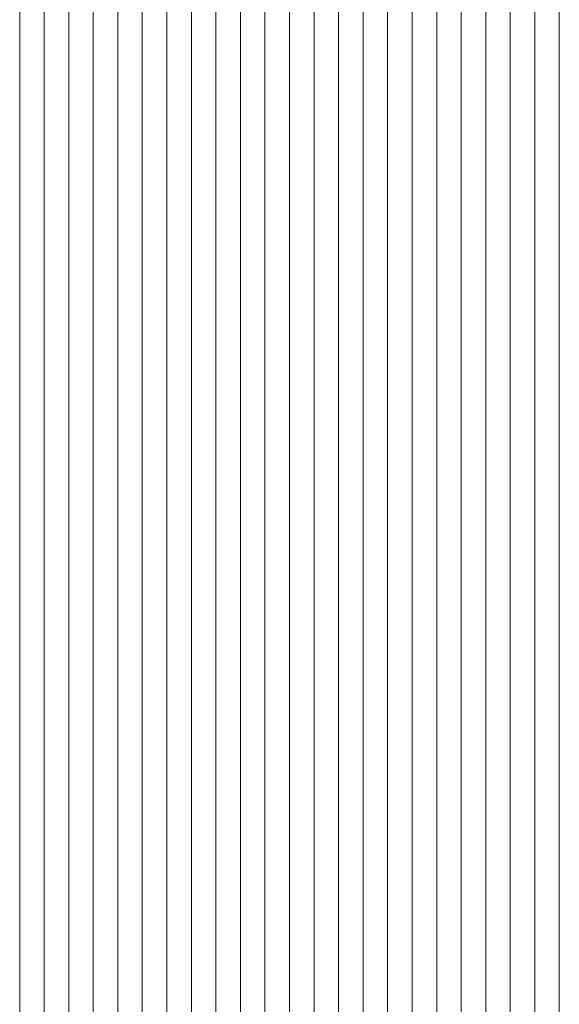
# Model space of a CAD drawing. Header units: millimetres. Extents: x 100377 to 139599, y -1988 to 13993.
# Tile 3 of 53: x 103262 to 105462, y 1957 to 5969. Entities that reach past the tile are written whole.
import ezdxf

# ---------------------------------------------------------------- set-up
doc = ezdxf.new("R2010")
doc.units = ezdxf.units.MM
doc.header["$MEASUREMENT"] = 0
doc.layers.add('Nowe_0_Nr_pióra__2', color=251, linetype='Continuous', lineweight=13)

# ---------------------------------------------------------------- blocks, each defined once
blk = doc.blocks.new('*X2')
at = {"layer": 'Nowe_0_Nr_pióra__2', "color": 251, "linetype": 'Continuous', "lineweight": 13}
for p, q in [((103262.4, 6037), (103262.4, 5787)), ((103262.4, 6037), (103262.4, 5787)), ((103362.4, 6037), (103362.4, 5787)), ((103362.4, 6037), (103362.4, 5787)), ((103462.4, 6037), (103462.4, 5787)), ((103462.4, 6037), (103462.4, 5787)), ((103562.4, 6037), (103562.4, 5787)), ((103562.4, 6037), (103562.4, 5787)), ((103662.4, 6037), (103662.4, 5787)), ((103662.4, 6037), (103662.4, 5787)), ((103762.4, 6037), (103762.4, 5787)), ((103762.4, 6037), (103762.4, 5787)), ((103862.4, 6037), (103862.4, 5787)), ((103862.4, 6037), (103862.4, 5787)), ((103962.4, 6037), (103962.4, 5787)), ((103962.4, 6037), (103962.4, 5787)), ((104062.4, 6037), (104062.4, 5787)), ((104062.4, 6037), (104062.4, 5787)), ((104162.4, 6037), (104162.4, 5787)), ((104162.4, 6037), (104162.4, 5787)), ((104262.4, 6037), (104262.4, 5787)), ((104262.4, 6037), (104262.4, 5787)), ((104362.4, 6037), (104362.4, 5787)), ((104362.4, 6037), (104362.4, 5787)), ((104462.4, 6037), (104462.4, 5787)), ((104462.4, 6037), (104462.4, 5787)), ((104562.4, 6037), (104562.4, 5787)), ((104562.4, 6037), (104562.4, 5787)), ((104662.4, 6037), (104662.4, 5787)), ((104662.4, 6037), (104662.4, 5787)), ((104762.4, 6037), (104762.4, 5787)), ((104762.4, 6037), (104762.4, 5787)), ((104862.4, 6037), (104862.4, 5787)), ((104862.4, 6037), (104862.4, 5787)), ((104962.4, 6037), (104962.4, 5787)), ((104962.4, 6037), (104962.4, 5787)), ((105062.4, 6037), (105062.4, 5787)), ((105062.4, 6037), (105062.4, 5787)), ((105162.4, 6037), (105162.4, 5787)), ((105162.4, 6037), (105162.4, 5787)), ((105262.4, 6037), (105262.4, 5787)), ((105262.4, 6037), (105262.4, 5787)), ((105362.4, 6037), (105362.4, 5787)), ((105362.4, 6037), (105362.4, 5787)), ((105462.4, 6037), (105462.4, 5787)), ((105462.4, 6037), (105462.4, 5787)), ((103262.4, 5787), (103262.4, 5537)), ((103262.4, 5787), (103262.4, 5537)), ((103362.4, 5787), (103362.4, 5537)), ((103362.4, 5787), (103362.4, 5537)), ((103462.4, 5787), (103462.4, 5537)), ((103462.4, 5787), (103462.4, 5537)), ((103562.4, 5787), (103562.4, 5537)), ((103562.4, 5787), (103562.4, 5537)), ((103662.4, 5787), (103662.4, 5537)), ((103662.4, 5787), (103662.4, 5537)), ((103762.4, 5787), (103762.4, 5537)), ((103762.4, 5787), (103762.4, 5537)), ((103862.4, 5787), (103862.4, 5537)), ((103862.4, 5787), (103862.4, 5537)), ((103962.4, 5787), (103962.4, 5537)), ((103962.4, 5787), (103962.4, 5537)), ((104062.4, 5787), (104062.4, 5537)), ((104062.4, 5787), (104062.4, 5537)), ((104162.4, 5787), (104162.4, 5537)), ((104162.4, 5787), (104162.4, 5537)), ((104262.4, 5787), (104262.4, 5537)), ((104262.4, 5787), (104262.4, 5537)), ((104362.4, 5787), (104362.4, 5537)), ((104362.4, 5787), (104362.4, 5537)), ((104462.4, 5787), (104462.4, 5537)), ((104462.4, 5787), (104462.4, 5537)), ((104562.4, 5787), (104562.4, 5537)), ((104562.4, 5787), (104562.4, 5537)), ((104662.4, 5787), (104662.4, 5537)), ((104662.4, 5787), (104662.4, 5537)), ((104762.4, 5787), (104762.4, 5537)), ((104762.4, 5787), (104762.4, 5537)), ((104862.4, 5787), (104862.4, 5537)), ((104862.4, 5787), (104862.4, 5537)), ((104962.4, 5787), (104962.4, 5537)), ((104962.4, 5787), (104962.4, 5537)), ((105062.4, 5787), (105062.4, 5537)), ((105062.4, 5787), (105062.4, 5537)), ((105162.4, 5787), (105162.4, 5537)), ((105162.4, 5787), (105162.4, 5537)), ((105262.4, 5787), (105262.4, 5537)), ((105262.4, 5787), (105262.4, 5537)), ((105362.4, 5787), (105362.4, 5537)), ((105362.4, 5787), (105362.4, 5537)), ((105462.4, 5787), (105462.4, 5537)), ((105462.4, 5787), (105462.4, 5537)), ((103262.4, 5537), (103262.4, 5287)), ((103262.4, 5537), (103262.4, 5287)), ((103362.4, 5537), (103362.4, 5287)), ((103362.4, 5537), (103362.4, 5287)), ((103462.4, 5537), (103462.4, 5287)), ((103462.4, 5537), (103462.4, 5287)), ((103562.4, 5537), (103562.4, 5287)), ((103562.4, 5537), (103562.4, 5287)), ((103662.4, 5537), (103662.4, 5287)), ((103662.4, 5537), (103662.4, 5287)), ((103762.4, 5537), (103762.4, 5287)), ((103762.4, 5537), (103762.4, 5287)), ((103862.4, 5537), (103862.4, 5287)), ((103862.4, 5537), (103862.4, 5287)), ((103962.4, 5537), (103962.4, 5287)), ((103962.4, 5537), (103962.4, 5287)), ((104062.4, 5537), (104062.4, 5287)), ((104062.4, 5537), (104062.4, 5287)), ((104162.4, 5537), (104162.4, 5287)), ((104162.4, 5537), (104162.4, 5287)), ((104262.4, 5537), (104262.4, 5287)), ((104262.4, 5537), (104262.4, 5287)), ((104362.4, 5537), (104362.4, 5287)), ((104362.4, 5537), (104362.4, 5287)), ((104462.4, 5537), (104462.4, 5287)), ((104462.4, 5537), (104462.4, 5287)), ((104562.4, 5537), (104562.4, 5287)), ((104562.4, 5537), (104562.4, 5287)), ((104662.4, 5537), (104662.4, 5287)), ((104662.4, 5537), (104662.4, 5287)), ((104762.4, 5537), (104762.4, 5287)), ((104762.4, 5537), (104762.4, 5287)), ((104862.4, 5537), (104862.4, 5287)), ((104862.4, 5537), (104862.4, 5287)), ((104962.4, 5537), (104962.4, 5287)), ((104962.4, 5537), (104962.4, 5287)), ((105062.4, 5537), (105062.4, 5287)), ((105062.4, 5537), (105062.4, 5287)), ((105162.4, 5537), (105162.4, 5287)), ((105162.4, 5537), (105162.4, 5287)), ((105262.4, 5537), (105262.4, 5287)), ((105262.4, 5537), (105262.4, 5287)), ((105362.4, 5537), (105362.4, 5287)), ((105362.4, 5537), (105362.4, 5287)), ((105462.4, 5537), (105462.4, 5287)), ((105462.4, 5537), (105462.4, 5287)), ((103262.4, 5287), (103262.4, 5037)), ((103262.4, 5287), (103262.4, 5037)), ((103362.4, 5287), (103362.4, 5037)), ((103362.4, 5287), (103362.4, 5037)), ((103462.4, 5287), (103462.4, 5037)), ((103462.4, 5287), (103462.4, 5037)), ((103562.4, 5287), (103562.4, 5037)), ((103562.4, 5287), (103562.4, 5037)), ((103662.4, 5287), (103662.4, 5037)), ((103662.4, 5287), (103662.4, 5037)), ((103762.4, 5287), (103762.4, 5037)), ((103762.4, 5287), (103762.4, 5037)), ((103862.4, 5287), (103862.4, 5037)), ((103862.4, 5287), (103862.4, 5037)), ((103962.4, 5287), (103962.4, 5037)), ((103962.4, 5287), (103962.4, 5037)), ((104062.4, 5287), (104062.4, 5037)), ((104062.4, 5287), (104062.4, 5037)), ((104162.4, 5287), (104162.4, 5037)), ((104162.4, 5287), (104162.4, 5037)), ((104262.4, 5287), (104262.4, 5037)), ((104262.4, 5287), (104262.4, 5037)), ((104362.4, 5287), (104362.4, 5037)), ((104362.4, 5287), (104362.4, 5037)), ((104462.4, 5287), (104462.4, 5037)), ((104462.4, 5287), (104462.4, 5037)), ((104562.4, 5287), (104562.4, 5037)), ((104562.4, 5287), (104562.4, 5037)), ((104662.4, 5287), (104662.4, 5037)), ((104662.4, 5287), (104662.4, 5037)), ((104762.4, 5287), (104762.4, 5037)), ((104762.4, 5287), (104762.4, 5037)), ((104862.4, 5287), (104862.4, 5037)), ((104862.4, 5287), (104862.4, 5037)), ((104962.4, 5287), (104962.4, 5037)), ((104962.4, 5287), (104962.4, 5037)), ((105062.4, 5287), (105062.4, 5037)), ((105062.4, 5287), (105062.4, 5037)), ((105162.4, 5287), (105162.4, 5037)), ((105162.4, 5287), (105162.4, 5037)), ((105262.4, 5287), (105262.4, 5037)), ((105262.4, 5287), (105262.4, 5037)), ((105362.4, 5287), (105362.4, 5037)), ((105362.4, 5287), (105362.4, 5037)), ((105462.4, 5287), (105462.4, 5037)), ((105462.4, 5287), (105462.4, 5037)), ((103262.4, 5037), (103262.4, 4787)), ((103262.4, 5037), (103262.4, 4787)), ((103362.4, 5037), (103362.4, 4787)), ((103362.4, 5037), (103362.4, 4787)), ((103462.4, 5037), (103462.4, 4787)), ((103462.4, 5037), (103462.4, 4787)), ((103562.4, 5037), (103562.4, 4787)), ((103562.4, 5037), (103562.4, 4787)), ((103662.4, 5037), (103662.4, 4787)), ((103662.4, 5037), (103662.4, 4787)), ((103762.4, 5037), (103762.4, 4787)), ((103762.4, 5037), (103762.4, 4787)), ((103862.4, 5037), (103862.4, 4787)), ((103862.4, 5037), (103862.4, 4787)), ((103962.4, 5037), (103962.4, 4787)), ((103962.4, 5037), (103962.4, 4787)), ((104062.4, 5037), (104062.4, 4787)), ((104062.4, 5037), (104062.4, 4787)), ((104162.4, 5037), (104162.4, 4787)), ((104162.4, 5037), (104162.4, 4787)), ((104262.4, 5037), (104262.4, 4787)), ((104262.4, 5037), (104262.4, 4787)), ((104362.4, 5037), (104362.4, 4787)), ((104362.4, 5037), (104362.4, 4787)), ((104462.4, 5037), (104462.4, 4787)), ((104462.4, 5037), (104462.4, 4787)), ((104562.4, 5037), (104562.4, 4787)), ((104562.4, 5037), (104562.4, 4787)), ((104662.4, 5037), (104662.4, 4787)), ((104662.4, 5037), (104662.4, 4787)), ((104762.4, 5037), (104762.4, 4787)), ((104762.4, 5037), (104762.4, 4787)), ((104862.4, 5037), (104862.4, 4787)), ((104862.4, 5037), (104862.4, 4787)), ((104962.4, 5037), (104962.4, 4787)), ((104962.4, 5037), (104962.4, 4787)), ((105062.4, 5037), (105062.4, 4787)), ((105062.4, 5037), (105062.4, 4787)), ((105162.4, 5037), (105162.4, 4787)), ((105162.4, 5037), (105162.4, 4787)), ((105262.4, 5037), (105262.4, 4787)), ((105262.4, 5037), (105262.4, 4787)), ((105362.4, 5037), (105362.4, 4787)), ((105362.4, 5037), (105362.4, 4787)), ((105462.4, 5037), (105462.4, 4787)), ((105462.4, 5037), (105462.4, 4787)), ((103262.4, 4787), (103262.4, 4537)), ((103262.4, 4787), (103262.4, 4537)), ((103362.4, 4787), (103362.4, 4537)), ((103362.4, 4787), (103362.4, 4537)), ((103462.4, 4787), (103462.4, 4537)), ((103462.4, 4787), (103462.4, 4537)), ((103562.4, 4787), (103562.4, 4537)), ((103562.4, 4787), (103562.4, 4537)), ((103662.4, 4787), (103662.4, 4537)), ((103662.4, 4787), (103662.4, 4537)), ((103762.4, 4787), (103762.4, 4537)), ((103762.4, 4787), (103762.4, 4537)), ((103862.4, 4787), (103862.4, 4537)), ((103862.4, 4787), (103862.4, 4537)), ((103962.4, 4787), (103962.4, 4537)), ((103962.4, 4787), (103962.4, 4537)), ((104062.4, 4787), (104062.4, 4537)), ((104062.4, 4787), (104062.4, 4537)), ((104162.4, 4787), (104162.4, 4537)), ((104162.4, 4787), (104162.4, 4537)), ((104262.4, 4787), (104262.4, 4537)), ((104262.4, 4787), (104262.4, 4537)), ((104362.4, 4787), (104362.4, 4537)), ((104362.4, 4787), (104362.4, 4537)), ((104462.4, 4787), (104462.4, 4537)), ((104462.4, 4787), (104462.4, 4537)), ((104562.4, 4787), (104562.4, 4537)), ((104562.4, 4787), (104562.4, 4537)), ((104662.4, 4787), (104662.4, 4537)), ((104662.4, 4787), (104662.4, 4537)), ((104762.4, 4787), (104762.4, 4537)), ((104762.4, 4787), (104762.4, 4537)), ((104862.4, 4787), (104862.4, 4537)), ((104862.4, 4787), (104862.4, 4537)), ((104962.4, 4787), (104962.4, 4537)), ((104962.4, 4787), (104962.4, 4537)), ((105062.4, 4787), (105062.4, 4537)), ((105062.4, 4787), (105062.4, 4537)), ((105162.4, 4787), (105162.4, 4537)), ((105162.4, 4787), (105162.4, 4537)), ((105262.4, 4787), (105262.4, 4537)), ((105262.4, 4787), (105262.4, 4537)), ((105362.4, 4787), (105362.4, 4537)), ((105362.4, 4787), (105362.4, 4537)), ((105462.4, 4787), (105462.4, 4537)), ((105462.4, 4787), (105462.4, 4537)), ((103262.4, 4537), (103262.4, 4287)), ((103262.4, 4537), (103262.4, 4287)), ((103362.4, 4537), (103362.4, 4287)), ((103362.4, 4537), (103362.4, 4287)), ((103462.4, 4537), (103462.4, 4287)), ((103462.4, 4537), (103462.4, 4287)), ((103562.4, 4537), (103562.4, 4287)), ((103562.4, 4537), (103562.4, 4287)), ((103662.4, 4537), (103662.4, 4287)), ((103662.4, 4537), (103662.4, 4287)), ((103762.4, 4537), (103762.4, 4287)), ((103762.4, 4537), (103762.4, 4287)), ((103862.4, 4537), (103862.4, 4287)), ((103862.4, 4537), (103862.4, 4287)), ((103962.4, 4537), (103962.4, 4287)), ((103962.4, 4537), (103962.4, 4287)), ((104062.4, 4537), (104062.4, 4287)), ((104062.4, 4537), (104062.4, 4287)), ((104162.4, 4537), (104162.4, 4287)), ((104162.4, 4537), (104162.4, 4287)), ((104262.4, 4537), (104262.4, 4287)), ((104262.4, 4537), (104262.4, 4287)), ((104362.4, 4537), (104362.4, 4287)), ((104362.4, 4537), (104362.4, 4287)), ((104462.4, 4537), (104462.4, 4287)), ((104462.4, 4537), (104462.4, 4287)), ((104562.4, 4537), (104562.4, 4287)), ((104562.4, 4537), (104562.4, 4287)), ((104662.4, 4537), (104662.4, 4287)), ((104662.4, 4537), (104662.4, 4287)), ((104762.4, 4537), (104762.4, 4287)), ((104762.4, 4537), (104762.4, 4287)), ((104862.4, 4537), (104862.4, 4287)), ((104862.4, 4537), (104862.4, 4287)), ((104962.4, 4537), (104962.4, 4287)), ((104962.4, 4537), (104962.4, 4287)), ((105062.4, 4537), (105062.4, 4287)), ((105062.4, 4537), (105062.4, 4287)), ((105162.4, 4537), (105162.4, 4287)), ((105162.4, 4537), (105162.4, 4287)), ((105262.4, 4537), (105262.4, 4287)), ((105262.4, 4537), (105262.4, 4287)), ((105362.4, 4537), (105362.4, 4287)), ((105362.4, 4537), (105362.4, 4287)), ((105462.4, 4537), (105462.4, 4287)), ((105462.4, 4537), (105462.4, 4287)), ((103262.4, 4287), (103262.4, 4037)), ((103262.4, 4287), (103262.4, 4037)), ((103362.4, 4287), (103362.4, 4037)), ((103362.4, 4287), (103362.4, 4037)), ((103462.4, 4287), (103462.4, 4037)), ((103462.4, 4287), (103462.4, 4037)), ((103562.4, 4287), (103562.4, 4037)), ((103562.4, 4287), (103562.4, 4037)), ((103662.4, 4287), (103662.4, 4037)), ((103662.4, 4287), (103662.4, 4037)), ((103762.4, 4287), (103762.4, 4037)), ((103762.4, 4287), (103762.4, 4037)), ((103862.4, 4287), (103862.4, 4037)), ((103862.4, 4287), (103862.4, 4037)), ((103962.4, 4287), (103962.4, 4037)), ((103962.4, 4287), (103962.4, 4037)), ((104062.4, 4287), (104062.4, 4037)), ((104062.4, 4287), (104062.4, 4037)), ((104162.4, 4287), (104162.4, 4037)), ((104162.4, 4287), (104162.4, 4037)), ((104262.4, 4287), (104262.4, 4037)), ((104262.4, 4287), (104262.4, 4037)), ((104362.4, 4287), (104362.4, 4037)), ((104362.4, 4287), (104362.4, 4037)), ((104462.4, 4287), (104462.4, 4037)), ((104462.4, 4287), (104462.4, 4037)), ((104562.4, 4287), (104562.4, 4037)), ((104562.4, 4287), (104562.4, 4037)), ((104662.4, 4287), (104662.4, 4037)), ((104662.4, 4287), (104662.4, 4037)), ((104762.4, 4287), (104762.4, 4037)), ((104762.4, 4287), (104762.4, 4037)), ((104862.4, 4287), (104862.4, 4037)), ((104862.4, 4287), (104862.4, 4037)), ((104962.4, 4287), (104962.4, 4037)), ((104962.4, 4287), (104962.4, 4037)), ((105062.4, 4287), (105062.4, 4037)), ((105062.4, 4287), (105062.4, 4037)), ((105162.4, 4287), (105162.4, 4037)), ((105162.4, 4287), (105162.4, 4037)), ((105262.4, 4287), (105262.4, 4037)), ((105262.4, 4287), (105262.4, 4037)), ((105362.4, 4287), (105362.4, 4037)), ((105362.4, 4287), (105362.4, 4037)), ((105462.4, 4287), (105462.4, 4037)), ((105462.4, 4287), (105462.4, 4037)), ((103262.4, 4037), (103262.4, 3787)), ((103262.4, 4037), (103262.4, 3787)), ((103362.4, 4037), (103362.4, 3787)), ((103362.4, 4037), (103362.4, 3787)), ((103462.4, 4037), (103462.4, 3787)), ((103462.4, 4037), (103462.4, 3787)), ((103562.4, 4037), (103562.4, 3787)), ((103562.4, 4037), (103562.4, 3787)), ((103662.4, 4037), (103662.4, 3787)), ((103662.4, 4037), (103662.4, 3787)), ((103762.4, 4037), (103762.4, 3787)), ((103762.4, 4037), (103762.4, 3787)), ((103862.4, 4037), (103862.4, 3787)), ((103862.4, 4037), (103862.4, 3787)), ((103962.4, 4037), (103962.4, 3787)), ((103962.4, 4037), (103962.4, 3787)), ((104062.4, 4037), (104062.4, 3787)), ((104062.4, 4037), (104062.4, 3787)), ((104162.4, 4037), (104162.4, 3787)), ((104162.4, 4037), (104162.4, 3787)), ((104262.4, 4037), (104262.4, 3787)), ((104262.4, 4037), (104262.4, 3787)), ((104362.4, 4037), (104362.4, 3787)), ((104362.4, 4037), (104362.4, 3787)), ((104462.4, 4037), (104462.4, 3787)), ((104462.4, 4037), (104462.4, 3787)), ((104562.4, 4037), (104562.4, 3787)), ((104562.4, 4037), (104562.4, 3787)), ((104662.4, 4037), (104662.4, 3787)), ((104662.4, 4037), (104662.4, 3787)), ((104762.4, 4037), (104762.4, 3787)), ((104762.4, 4037), (104762.4, 3787)), ((104862.4, 4037), (104862.4, 3787)), ((104862.4, 4037), (104862.4, 3787)), ((104962.4, 4037), (104962.4, 3787)), ((104962.4, 4037), (104962.4, 3787)), ((105062.4, 4037), (105062.4, 3787)), ((105062.4, 4037), (105062.4, 3787)), ((105162.4, 4037), (105162.4, 3787)), ((105162.4, 4037), (105162.4, 3787)), ((105262.4, 4037), (105262.4, 3787)), ((105262.4, 4037), (105262.4, 3787)), ((105362.4, 4037), (105362.4, 3787)), ((105362.4, 4037), (105362.4, 3787)), ((105462.4, 4037), (105462.4, 3787)), ((105462.4, 4037), (105462.4, 3787)), ((103262.4, 3787), (103262.4, 3537)), ((103262.4, 3787), (103262.4, 3537)), ((103362.4, 3787), (103362.4, 3537)), ((103362.4, 3787), (103362.4, 3537)), ((103462.4, 3787), (103462.4, 3537)), ((103462.4, 3787), (103462.4, 3537)), ((103562.4, 3787), (103562.4, 3537)), ((103562.4, 3787), (103562.4, 3537)), ((103662.4, 3787), (103662.4, 3537)), ((103662.4, 3787), (103662.4, 3537)), ((103762.4, 3787), (103762.4, 3537)), ((103762.4, 3787), (103762.4, 3537)), ((103862.4, 3787), (103862.4, 3537)), ((103862.4, 3787), (103862.4, 3537)), ((103962.4, 3787), (103962.4, 3537)), ((103962.4, 3787), (103962.4, 3537)), ((104062.4, 3787), (104062.4, 3537)), ((104062.4, 3787), (104062.4, 3537)), ((104162.4, 3787), (104162.4, 3537)), ((104162.4, 3787), (104162.4, 3537)), ((104262.4, 3787), (104262.4, 3537)), ((104262.4, 3787), (104262.4, 3537)), ((104362.4, 3787), (104362.4, 3537)), ((104362.4, 3787), (104362.4, 3537)), ((104462.4, 3787), (104462.4, 3537)), ((104462.4, 3787), (104462.4, 3537)), ((104562.4, 3787), (104562.4, 3537)), ((104562.4, 3787), (104562.4, 3537)), ((104662.4, 3787), (104662.4, 3537)), ((104662.4, 3787), (104662.4, 3537)), ((104762.4, 3787), (104762.4, 3537)), ((104762.4, 3787), (104762.4, 3537)), ((104862.4, 3787), (104862.4, 3537)), ((104862.4, 3787), (104862.4, 3537)), ((104962.4, 3787), (104962.4, 3537)), ((104962.4, 3787), (104962.4, 3537)), ((105062.4, 3787), (105062.4, 3537)), ((105062.4, 3787), (105062.4, 3537)), ((105162.4, 3787), (105162.4, 3537)), ((105162.4, 3787), (105162.4, 3537)), ((105262.4, 3787), (105262.4, 3537)), ((105262.4, 3787), (105262.4, 3537)), ((105362.4, 3787), (105362.4, 3537)), ((105362.4, 3787), (105362.4, 3537)), ((105462.4, 3787), (105462.4, 3537)), ((105462.4, 3787), (105462.4, 3537)), ((103262.4, 3537), (103262.4, 3287)), ((103262.4, 3537), (103262.4, 3287)), ((103362.4, 3537), (103362.4, 3287)), ((103362.4, 3537), (103362.4, 3287)), ((103462.4, 3537), (103462.4, 3287)), ((103462.4, 3537), (103462.4, 3287)), ((103562.4, 3537), (103562.4, 3287)), ((103562.4, 3537), (103562.4, 3287)), ((103662.4, 3537), (103662.4, 3287)), ((103662.4, 3537), (103662.4, 3287)), ((103762.4, 3537), (103762.4, 3287)), ((103762.4, 3537), (103762.4, 3287)), ((103862.4, 3537), (103862.4, 3287)), ((103862.4, 3537), (103862.4, 3287)), ((103962.4, 3537), (103962.4, 3287)), ((103962.4, 3537), (103962.4, 3287)), ((104062.4, 3537), (104062.4, 3287)), ((104062.4, 3537), (104062.4, 3287)), ((104162.4, 3537), (104162.4, 3287)), ((104162.4, 3537), (104162.4, 3287)), ((104262.4, 3537), (104262.4, 3287)), ((104262.4, 3537), (104262.4, 3287)), ((104362.4, 3537), (104362.4, 3287)), ((104362.4, 3537), (104362.4, 3287)), ((104462.4, 3537), (104462.4, 3287)), ((104462.4, 3537), (104462.4, 3287)), ((104562.4, 3537), (104562.4, 3287)), ((104562.4, 3537), (104562.4, 3287)), ((104662.4, 3537), (104662.4, 3287)), ((104662.4, 3537), (104662.4, 3287)), ((104762.4, 3537), (104762.4, 3287)), ((104762.4, 3537), (104762.4, 3287)), ((104862.4, 3537), (104862.4, 3287)), ((104862.4, 3537), (104862.4, 3287)), ((104962.4, 3537), (104962.4, 3287)), ((104962.4, 3537), (104962.4, 3287)), ((105062.4, 3537), (105062.4, 3287)), ((105062.4, 3537), (105062.4, 3287)), ((105162.4, 3537), (105162.4, 3287)), ((105162.4, 3537), (105162.4, 3287)), ((105262.4, 3537), (105262.4, 3287)), ((105262.4, 3537), (105262.4, 3287)), ((105362.4, 3537), (105362.4, 3287)), ((105362.4, 3537), (105362.4, 3287)), ((105462.4, 3537), (105462.4, 3287)), ((105462.4, 3537), (105462.4, 3287)), ((103262.4, 3287), (103262.4, 3037)), ((103262.4, 3287), (103262.4, 3037)), ((103362.4, 3287), (103362.4, 3037)), ((103362.4, 3287), (103362.4, 3037)), ((103462.4, 3287), (103462.4, 3037)), ((103462.4, 3287), (103462.4, 3037)), ((103562.4, 3287), (103562.4, 3037)), ((103562.4, 3287), (103562.4, 3037)), ((103662.4, 3287), (103662.4, 3037)), ((103662.4, 3287), (103662.4, 3037)), ((103762.4, 3287), (103762.4, 3037)), ((103762.4, 3287), (103762.4, 3037)), ((103862.4, 3287), (103862.4, 3037)), ((103862.4, 3287), (103862.4, 3037)), ((103962.4, 3287), (103962.4, 3037)), ((103962.4, 3287), (103962.4, 3037)), ((104062.4, 3287), (104062.4, 3037)), ((104062.4, 3287), (104062.4, 3037)), ((104162.4, 3287), (104162.4, 3037)), ((104162.4, 3287), (104162.4, 3037)), ((104262.4, 3287), (104262.4, 3037)), ((104262.4, 3287), (104262.4, 3037)), ((104362.4, 3287), (104362.4, 3037)), ((104362.4, 3287), (104362.4, 3037)), ((104462.4, 3287), (104462.4, 3037)), ((104462.4, 3287), (104462.4, 3037)), ((104562.4, 3287), (104562.4, 3037)), ((104562.4, 3287), (104562.4, 3037)), ((104662.4, 3287), (104662.4, 3037)), ((104662.4, 3287), (104662.4, 3037)), ((104762.4, 3287), (104762.4, 3037)), ((104762.4, 3287), (104762.4, 3037)), ((104862.4, 3287), (104862.4, 3037)), ((104862.4, 3287), (104862.4, 3037)), ((104962.4, 3287), (104962.4, 3037)), ((104962.4, 3287), (104962.4, 3037)), ((105062.4, 3287), (105062.4, 3037)), ((105062.4, 3287), (105062.4, 3037)), ((105162.4, 3287), (105162.4, 3037)), ((105162.4, 3287), (105162.4, 3037)), ((105262.4, 3287), (105262.4, 3037)), ((105262.4, 3287), (105262.4, 3037)), ((105362.4, 3287), (105362.4, 3037)), ((105362.4, 3287), (105362.4, 3037)), ((105462.4, 3287), (105462.4, 3037)), ((105462.4, 3287), (105462.4, 3037)), ((103262.4, 3037), (103262.4, 2787)), ((103262.4, 3037), (103262.4, 2787)), ((103362.4, 3037), (103362.4, 2787)), ((103362.4, 3037), (103362.4, 2787)), ((103462.4, 3037), (103462.4, 2787)), ((103462.4, 3037), (103462.4, 2787)), ((103562.4, 3037), (103562.4, 2787)), ((103562.4, 3037), (103562.4, 2787)), ((103662.4, 3037), (103662.4, 2787)), ((103662.4, 3037), (103662.4, 2787)), ((103762.4, 3037), (103762.4, 2787)), ((103762.4, 3037), (103762.4, 2787)), ((103862.4, 3037), (103862.4, 2787)), ((103862.4, 3037), (103862.4, 2787)), ((103962.4, 3037), (103962.4, 2787)), ((103962.4, 3037), (103962.4, 2787)), ((104062.4, 3037), (104062.4, 2787)), ((104062.4, 3037), (104062.4, 2787)), ((104162.4, 3037), (104162.4, 2787)), ((104162.4, 3037), (104162.4, 2787)), ((104262.4, 3037), (104262.4, 2787)), ((104262.4, 3037), (104262.4, 2787)), ((104362.4, 3037), (104362.4, 2787)), ((104362.4, 3037), (104362.4, 2787)), ((104462.4, 3037), (104462.4, 2787)), ((104462.4, 3037), (104462.4, 2787)), ((104562.4, 3037), (104562.4, 2787)), ((104562.4, 3037), (104562.4, 2787)), ((104662.4, 3037), (104662.4, 2787)), ((104662.4, 3037), (104662.4, 2787)), ((104762.4, 3037), (104762.4, 2787)), ((104762.4, 3037), (104762.4, 2787)), ((104862.4, 3037), (104862.4, 2787)), ((104862.4, 3037), (104862.4, 2787)), ((104962.4, 3037), (104962.4, 2787)), ((104962.4, 3037), (104962.4, 2787)), ((105062.4, 3037), (105062.4, 2787)), ((105062.4, 3037), (105062.4, 2787)), ((105162.4, 3037), (105162.4, 2787)), ((105162.4, 3037), (105162.4, 2787)), ((105262.4, 3037), (105262.4, 2787)), ((105262.4, 3037), (105262.4, 2787)), ((105362.4, 3037), (105362.4, 2787)), ((105362.4, 3037), (105362.4, 2787)), ((105462.4, 3037), (105462.4, 2787)), ((105462.4, 3037), (105462.4, 2787)), ((103262.4, 2787), (103262.4, 2537)), ((103262.4, 2787), (103262.4, 2537)), ((103362.4, 2787), (103362.4, 2537)), ((103362.4, 2787), (103362.4, 2537)), ((103462.4, 2787), (103462.4, 2537)), ((103462.4, 2787), (103462.4, 2537)), ((103562.4, 2787), (103562.4, 2537)), ((103562.4, 2787), (103562.4, 2537)), ((103662.4, 2787), (103662.4, 2537)), ((103662.4, 2787), (103662.4, 2537)), ((103762.4, 2787), (103762.4, 2537)), ((103762.4, 2787), (103762.4, 2537)), ((103862.4, 2787), (103862.4, 2537)), ((103862.4, 2787), (103862.4, 2537)), ((103962.4, 2787), (103962.4, 2537)), ((103962.4, 2787), (103962.4, 2537)), ((104062.4, 2787), (104062.4, 2537)), ((104062.4, 2787), (104062.4, 2537)), ((104162.4, 2787), (104162.4, 2537)), ((104162.4, 2787), (104162.4, 2537)), ((104262.4, 2787), (104262.4, 2537)), ((104262.4, 2787), (104262.4, 2537)), ((104362.4, 2787), (104362.4, 2537)), ((104362.4, 2787), (104362.4, 2537)), ((104462.4, 2787), (104462.4, 2537)), ((104462.4, 2787), (104462.4, 2537)), ((104562.4, 2787), (104562.4, 2537)), ((104562.4, 2787), (104562.4, 2537)), ((104662.4, 2787), (104662.4, 2537)), ((104662.4, 2787), (104662.4, 2537)), ((104762.4, 2787), (104762.4, 2537)), ((104762.4, 2787), (104762.4, 2537)), ((104862.4, 2787), (104862.4, 2537)), ((104862.4, 2787), (104862.4, 2537)), ((104962.4, 2787), (104962.4, 2537)), ((104962.4, 2787), (104962.4, 2537)), ((105062.4, 2787), (105062.4, 2537)), ((105062.4, 2787), (105062.4, 2537)), ((105162.4, 2787), (105162.4, 2537)), ((105162.4, 2787), (105162.4, 2537)), ((105262.4, 2787), (105262.4, 2537)), ((105262.4, 2787), (105262.4, 2537)), ((105362.4, 2787), (105362.4, 2537)), ((105362.4, 2787), (105362.4, 2537)), ((105462.4, 2787), (105462.4, 2537)), ((105462.4, 2787), (105462.4, 2537)), ((103262.4, 2537), (103262.4, 2287)), ((103262.4, 2537), (103262.4, 2287)), ((103362.4, 2537), (103362.4, 2287)), ((103362.4, 2537), (103362.4, 2287)), ((103462.4, 2537), (103462.4, 2287)), ((103462.4, 2537), (103462.4, 2287)), ((103562.4, 2537), (103562.4, 2287)), ((103562.4, 2537), (103562.4, 2287)), ((103662.4, 2537), (103662.4, 2287)), ((103662.4, 2537), (103662.4, 2287)), ((103762.4, 2537), (103762.4, 2287)), ((103762.4, 2537), (103762.4, 2287)), ((103862.4, 2537), (103862.4, 2287)), ((103862.4, 2537), (103862.4, 2287)), ((103962.4, 2537), (103962.4, 2287)), ((103962.4, 2537), (103962.4, 2287)), ((104062.4, 2537), (104062.4, 2287)), ((104062.4, 2537), (104062.4, 2287)), ((104162.4, 2537), (104162.4, 2287)), ((104162.4, 2537), (104162.4, 2287)), ((104262.4, 2537), (104262.4, 2287)), ((104262.4, 2537), (104262.4, 2287)), ((104362.4, 2537), (104362.4, 2287)), ((104362.4, 2537), (104362.4, 2287)), ((104462.4, 2537), (104462.4, 2287)), ((104462.4, 2537), (104462.4, 2287)), ((104562.4, 2537), (104562.4, 2287)), ((104562.4, 2537), (104562.4, 2287)), ((104662.4, 2537), (104662.4, 2287)), ((104662.4, 2537), (104662.4, 2287)), ((104762.4, 2537), (104762.4, 2287)), ((104762.4, 2537), (104762.4, 2287)), ((104862.4, 2537), (104862.4, 2287)), ((104862.4, 2537), (104862.4, 2287)), ((104962.4, 2537), (104962.4, 2287)), ((104962.4, 2537), (104962.4, 2287)), ((105062.4, 2537), (105062.4, 2287)), ((105062.4, 2537), (105062.4, 2287)), ((105162.4, 2537), (105162.4, 2287)), ((105162.4, 2537), (105162.4, 2287)), ((105262.4, 2537), (105262.4, 2287)), ((105262.4, 2537), (105262.4, 2287)), ((105362.4, 2537), (105362.4, 2287)), ((105362.4, 2537), (105362.4, 2287)), ((105462.4, 2537), (105462.4, 2287)), ((105462.4, 2537), (105462.4, 2287)), ((103262.4, 2287), (103262.4, 2037)), ((103262.4, 2287), (103262.4, 2037)), ((103362.4, 2287), (103362.4, 2037)), ((103362.4, 2287), (103362.4, 2037)), ((103462.4, 2287), (103462.4, 2037)), ((103462.4, 2287), (103462.4, 2037)), ((103562.4, 2287), (103562.4, 2037)), ((103562.4, 2287), (103562.4, 2037)), ((103662.4, 2287), (103662.4, 2037)), ((103662.4, 2287), (103662.4, 2037)), ((103762.4, 2287), (103762.4, 2037)), ((103762.4, 2287), (103762.4, 2037)), ((103862.4, 2287), (103862.4, 2037)), ((103862.4, 2287), (103862.4, 2037)), ((103962.4, 2287), (103962.4, 2037)), ((103962.4, 2287), (103962.4, 2037)), ((104062.4, 2287), (104062.4, 2037)), ((104062.4, 2287), (104062.4, 2037)), ((104162.4, 2287), (104162.4, 2037)), ((104162.4, 2287), (104162.4, 2037)), ((104262.4, 2287), (104262.4, 2037)), ((104262.4, 2287), (104262.4, 2037)), ((104362.4, 2287), (104362.4, 2037)), ((104362.4, 2287), (104362.4, 2037)), ((104462.4, 2287), (104462.4, 2037)), ((104462.4, 2287), (104462.4, 2037)), ((104562.4, 2287), (104562.4, 2037)), ((104562.4, 2287), (104562.4, 2037)), ((104662.4, 2287), (104662.4, 2037)), ((104662.4, 2287), (104662.4, 2037)), ((104762.4, 2287), (104762.4, 2037)), ((104762.4, 2287), (104762.4, 2037)), ((104862.4, 2287), (104862.4, 2037)), ((104862.4, 2287), (104862.4, 2037)), ((104962.4, 2287), (104962.4, 2037)), ((104962.4, 2287), (104962.4, 2037)), ((105062.4, 2287), (105062.4, 2037)), ((105062.4, 2287), (105062.4, 2037)), ((105162.4, 2287), (105162.4, 2037)), ((105162.4, 2287), (105162.4, 2037)), ((105262.4, 2287), (105262.4, 2037)), ((105262.4, 2287), (105262.4, 2037)), ((105362.4, 2287), (105362.4, 2037)), ((105362.4, 2287), (105362.4, 2037)), ((105462.4, 2287), (105462.4, 2037)), ((105462.4, 2287), (105462.4, 2037)), ((103262.4, 2037), (103262.4, 1787)), ((103262.4, 2037), (103262.4, 1787)), ((103362.4, 2037), (103362.4, 1787)), ((103362.4, 2037), (103362.4, 1787)), ((103462.4, 2037), (103462.4, 1787)), ((103462.4, 2037), (103462.4, 1787)), ((103562.4, 2037), (103562.4, 1787)), ((103562.4, 2037), (103562.4, 1787)), ((103662.4, 2037), (103662.4, 1787)), ((103662.4, 2037), (103662.4, 1787)), ((103762.4, 2037), (103762.4, 1787)), ((103762.4, 2037), (103762.4, 1787)), ((103862.4, 2037), (103862.4, 1787)), ((103862.4, 2037), (103862.4, 1787)), ((103962.4, 2037), (103962.4, 1787)), ((103962.4, 2037), (103962.4, 1787)), ((104062.4, 2037), (104062.4, 1787)), ((104062.4, 2037), (104062.4, 1787)), ((104162.4, 2037), (104162.4, 1787)), ((104162.4, 2037), (104162.4, 1787)), ((104262.4, 2037), (104262.4, 1787)), ((104262.4, 2037), (104262.4, 1787)), ((104362.4, 2037), (104362.4, 1787)), ((104362.4, 2037), (104362.4, 1787)), ((104462.4, 2037), (104462.4, 1787)), ((104462.4, 2037), (104462.4, 1787)), ((104562.4, 2037), (104562.4, 1787)), ((104562.4, 2037), (104562.4, 1787)), ((104662.4, 2037), (104662.4, 1787)), ((104662.4, 2037), (104662.4, 1787)), ((104762.4, 2037), (104762.4, 1787)), ((104762.4, 2037), (104762.4, 1787)), ((104862.4, 2037), (104862.4, 1787)), ((104862.4, 2037), (104862.4, 1787)), ((104962.4, 2037), (104962.4, 1787)), ((104962.4, 2037), (104962.4, 1787)), ((105062.4, 2037), (105062.4, 1787)), ((105062.4, 2037), (105062.4, 1787)), ((105162.4, 2037), (105162.4, 1787)), ((105162.4, 2037), (105162.4, 1787)), ((105262.4, 2037), (105262.4, 1787)), ((105262.4, 2037), (105262.4, 1787)), ((105362.4, 2037), (105362.4, 1787)), ((105362.4, 2037), (105362.4, 1787)), ((105462.4, 2037), (105462.4, 1787)), ((105462.4, 2037), (105462.4, 1787))]:
    blk.add_line(p, q, dxfattribs=at)
blk = doc.blocks.new('Wypełnienie_1_1', base_point=(0, 0))
at = {"layer": 'Nowe_0_Nr_pióra__2', "color": 251, "linetype": 'Continuous', "lineweight": 13}
blk.add_blockref('*X2', (0, 0), dxfattribs=at)

msp = doc.modelspace()

# ---------------------------------------------------------------- block references
at = {"layer": 'Nowe_0_Nr_pióra__2', "color": 251, "linetype": 'Continuous', "lineweight": 13}
msp.add_blockref('Wypełnienie_1_1', (0, 0), dxfattribs=at)

doc.saveas('drawing.dxf')
